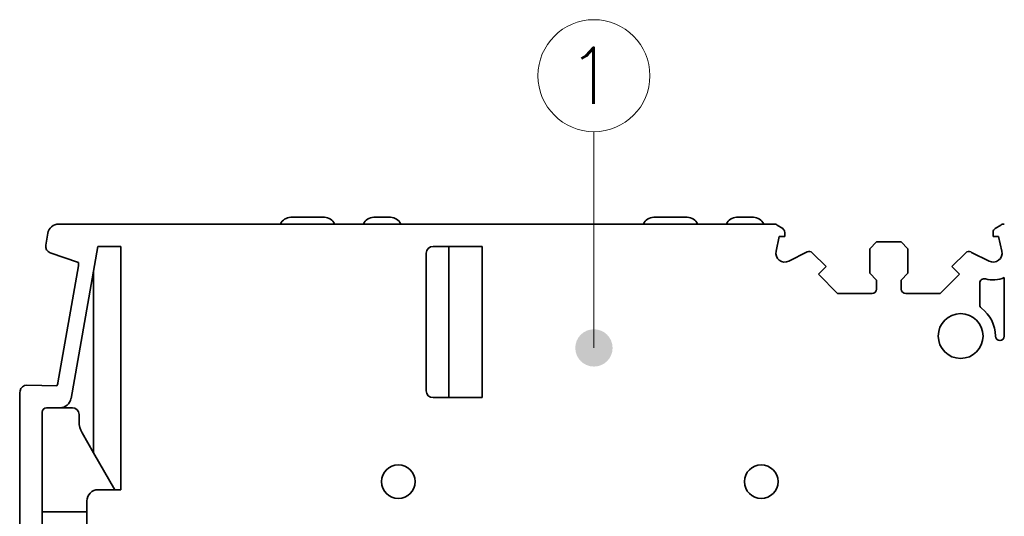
# Model space of a CAD drawing. Header units: millimetres. Extents: x 6 to 292, y 5 to 204.
# Tile 22 of 24: x 185 to 229, y 109 to 131. Entities that reach past the tile are written whole.
import ezdxf
from ezdxf.enums import TextEntityAlignment as Align

# ---------------------------------------------------------------- set-up
doc = ezdxf.new("R2010")
doc.units = ezdxf.units.MM
doc.layers.add('可见', color=7, linetype='Continuous')
doc.layers.add('尺寸层', color=5, linetype='Continuous', lineweight=13)
doc.styles.add('SEACAD_romans_shx', font='romans.shx')

# ---------------------------------------------------------------- blocks, each defined once
blk = doc.blocks.new('SEANNOT_GROUP')
at = {"layer": '尺寸层'}
h = blk.add_hatch(color=256, dxfattribs=at)
edge = h.paths.add_edge_path()
edge.add_ellipse((210.956, 116.162), major_axis=(0.833, 0), ratio=1, start_angle=0, end_angle=360)
blk.add_lwpolyline([(210.956, 125.815), (210.956, 116.162)], dxfattribs=at)
blk.add_circle((210.956, 128.315), 2.5, dxfattribs=at)
at = {"layer": '尺寸层', "style": 'SEACAD_romans_shx'}
blk.add_text('1', height=2.5, dxfattribs=at).set_placement((209.758, 129.565), align=Align.TOP_LEFT)
blk = doc.blocks.new('SE5')
at = {"layer": '可见', "color": 7, "linetype": 'Continuous', "lineweight": 35}
for p, q in [((197.424, 121.992), (198.924, 121.992)), ((201.124, 121.992), (201.874, 121.992)), ((213.624, 121.992), (215.124, 121.992)), ((217.324, 121.992), (218.074, 121.992)), ((218.974, 121.692), (187.071, 121.692)), ((219.381, 121.487), (219.135, 121.644)), ((219.474, 121.142), (219.474, 121.318)), ((228.774, 121.318), (228.774, 121.142)), ((229.112, 121.644), (228.866, 121.487)), ((186.485, 120.746), (186.578, 121.278)), ((219.083, 120.476), (219.226, 121.142)), ((219.226, 121.142), (219.474, 121.142)), ((223.574, 120.892), (223.274, 120.592)), ((224.674, 120.892), (223.574, 120.892)), ((224.974, 120.592), (224.674, 120.892)), ((228.774, 121.142), (229.021, 121.142)), ((229.021, 121.142), (229.165, 120.476)), ((187.614, 113.905), (188.81, 120.692)), ((188.81, 120.692), (189.844, 120.692)), ((189.844, 120.692), (189.844, 109.83)), ((203.774, 120.692), (205.965, 120.692)), ((204.479, 120.692), (204.479, 113.942)), ((205.965, 120.692), (205.965, 113.942)), ((220.467, 120.445), (219.654, 120.035)), ((223.274, 120.592), (223.274, 119.492)), ((224.974, 119.492), (224.974, 120.592)), ((227.78, 120.445), (227.816, 120.427)), ((228.593, 120.035), (227.816, 120.427)), ((186.683, 120.41), (187.951, 119.979)), ((203.474, 114.242), (203.474, 120.392)), ((220.697, 120.41), (221.324, 119.8)), ((226.924, 119.8), (227.55, 120.41)), ((187.947, 119.828), (187.027, 114.609)), ((188.62, 119.613), (188.62, 111.481)), ((220.974, 119.45), (221.324, 119.8)), ((226.924, 119.8), (227.274, 119.45)), ((221.832, 118.592), (220.974, 119.45)), ((223.274, 119.492), (223.574, 119.192)), ((223.574, 119.192), (223.574, 118.792)), ((224.674, 119.192), (224.974, 119.492)), ((224.674, 118.792), (224.674, 119.192)), ((227.274, 119.45), (226.415, 118.592)), ((229.274, 119.303), (229.274, 116.692)), ((228.174, 118.092), (228.174, 119.053)), ((223.374, 118.592), (221.832, 118.592)), ((226.415, 118.592), (224.874, 118.592)), ((186.979, 114.466), (185.64, 114.494)), ((185.324, 114.161), (185.339, 114.247)), ((185.324, 114.161), (185.324, 95.336)), ((205.965, 113.942), (203.774, 113.942)), ((186.524, 113.492), (187.121, 113.492)), ((187.674, 113.492), (187.121, 113.492)), ((186.324, 94.544), (186.324, 113.292)), ((187.974, 113.192), (187.974, 112.869)), ((188.62, 111.481), (188.108, 112.369)), ((188.62, 111.481), (189.574, 109.83)), ((188.824, 109.83), (189.844, 109.83)), ((188.324, 109.33), (188.324, 96.944)), ((188.324, 108.844), (186.324, 108.844))]:
    blk.add_line(p, q, dxfattribs=at)
for centre, radius in [((227.324, 116.692), 1), ((202.224, 110.192), 0.75), ((218.424, 110.192), 0.75)]:
    blk.add_circle(centre, radius, dxfattribs=at)
for centre, radius, start, end in [((197.424, 121.492), 0.5, 90, 156.4218), ((198.924, 121.492), 0.5, 23.5782, 90), ((201.124, 121.492), 0.5, 90, 156.4218), ((201.874, 121.492), 0.5, 23.5782, 90), ((213.624, 121.492), 0.5, 90, 156.4218), ((215.124, 121.492), 0.5, 23.5782, 90), ((217.324, 121.492), 0.5, 90, 156.4218), ((218.074, 121.492), 0.5, 23.5782, 90), ((187.071, 121.192), 0.5, 90, 170), ((218.974, 121.392), 0.3, 57.34, 90), ((219.274, 121.318), 0.2, 0, 57.34), ((228.974, 121.318), 0.2, 122.66, 180), ((229.274, 121.392), 0.3, 90, 122.66), ((186.78, 120.694), 0.3, 170, 251.2), ((203.774, 120.392), 0.3, 90, 180), ((219.474, 120.392), 0.4, 167.8022, 296.7709), ((220.557, 120.267), 0.2, 45.7673, 116.8021), ((227.69, 120.267), 0.2, 63.1979, 134.2327), ((228.774, 120.392), 0.4, 243.2291, 12.1978), ((187.455, 119.915), 0.5, 350, 7.2987), ((228.374, 119.053), 0.2, 73.3985, 180), ((228.774, 120.394), 1.2, 253.3985, 294.6243), ((223.374, 118.792), 0.2, 270, 0), ((224.874, 118.792), 0.2, 180, 270), ((228.374, 118.092), 0.2, 180, 233.1301), ((227.324, 116.692), 1.55, 0.0028, 53.1301), ((229.074, 116.692), 0.2, 180.0023, 360), ((185.634, 114.194), 0.3, 88.8, 170), ((186.535, 114.696), 0.5, 332.7013, 350), ((187.121, 113.992), 0.5, 270, 350), ((203.774, 114.242), 0.3, 180, 270), ((186.524, 113.292), 0.2, 90, 180), ((187.674, 113.192), 0.3, 0, 90), ((188.974, 112.869), 1, 180, 210), ((188.824, 109.33), 0.5, 90, 180)]:
    blk.add_arc(centre, radius, start, end, dxfattribs=at)

msp = doc.modelspace()

# ---------------------------------------------------------------- block references
at = {"layer": '尺寸层'}
for name in ['SEANNOT_GROUP', 'SE5']:
    msp.add_blockref(name, (0, 0), dxfattribs=at)

doc.saveas('drawing.dxf')
